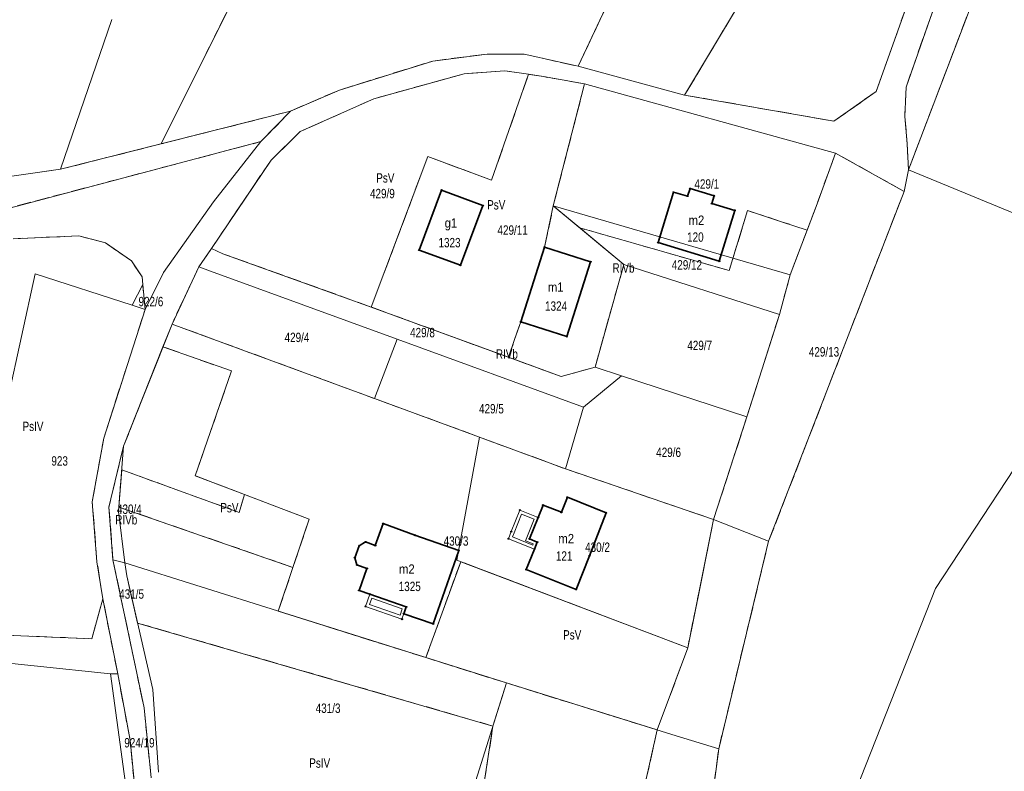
# Model space of a CAD drawing. Header units: metres. Extents: x 7496145 to 7500200, y 5498500 to 5502080.
# Tile 61 of 202: x 7497416 to 7497574, y 5500692 to 5500812. Entities that reach past the tile are written whole.
import ezdxf
from ezdxf.enums import TextEntityAlignment as Align

# ---------------------------------------------------------------- set-up
doc = ezdxf.new("R2010")
doc.units = ezdxf.units.M
doc.header["$MEASUREMENT"] = 0
for name, pattern in [('2.25_0.75', [3, 2.25, -0.75]), ('219-1000', [0]), ('egug-1000', [0])]:
    doc.linetypes.add(name, pattern=pattern)
doc.layers.get('0').update_dxf_attribs({"color": 2, "linetype": 'CONTINUOUS', "lineweight": 5})
for name, color, linetype in [('209-oznaczenie konturu klasyfikacyjnego', 7, 'CONTINUOUS'), ('211-numer działki ewidencyjnej', 7, 'CONTINUOUS'), ('217-kontur klasyfikacyjny', 7, 'CONTINUOUS'), ('218-kontur użytku gruntowego', 7, 'CONTINUOUS'), ('219-działka ewidencyjna', 7, 'CONTINUOUS'), ('312-budynek ewidencyjny', 7, 'CONTINUOUS'), ('312-oznaczenie budynku ewidencyjnego', 7, 'CONTINUOUS'), ('312-oznaczenie budynku ewidencyjnego-Atr117', 7, 'CONTINUOUS'), ('Punkt budynku', 7, 'CONTINUOUS'), ('taras', 7, 'CONTINUOUS')]:
    doc.layers.add(name, color=color, linetype=linetype)
doc.styles.get("Standard").update_dxf_attribs({"font": 'Working1250', "width": 0.75})

# ---------------------------------------------------------------- blocks, each defined once
blk = doc.blocks.new('PUNKTBUD')
at = {"color": 0}
blk.add_circle((0, 0), 0.09, dxfattribs=at)

msp = doc.modelspace()

# ---------------------------------------------------------------- linework, layer by layer
at = {"layer": '217-kontur klasyfikacyjny', "color": 3, "linetype": '2.25_0.75', "lineweight": 18, "flags": 128}
for points in [[(7497505.77, 5500804.82), (7497523.84, 5500843.22)], [(7497572.76, 5500843.19), (7497558.19, 5500801.5)], [(7497439.12, 5500792.42), (7497463.02, 5500840.49)], [(7497558.55, 5500788.26), (7497577.57, 5500838.24)], [(7497553.4, 5500800.78), (7497560.65, 5500821.17)], [(7497532.05, 5500815.71), (7497522.78, 5500800.22)], [(7497482.53, 5500805.67), (7497491.21, 5500806.77)], [(7497491.21, 5500806.77), (7497497.14, 5500806.77)], [(7497497.14, 5500806.77), (7497505.77, 5500804.82)], [(7497467.61, 5500801.03), (7497482.53, 5500805.67)], [(7497487.52, 5500803.64), (7497473.09, 5500799.62)], [(7497494.03, 5500804.12), (7497487.52, 5500803.64)], [(7497491.92, 5500786.61), (7497497.84, 5500803.56)], [(7497497.84, 5500803.56), (7497494.03, 5500804.12)], [(7497500.21, 5500803.18), (7497497.84, 5500803.56)], [(7497506.79, 5500802), (7497500.21, 5500803.18)], [(7497501.79, 5500782.5), (7497506.79, 5500802)], [(7497459.77, 5500797.64), (7497467.61, 5500801.03)], [(7497546.64, 5500796.05), (7497553.4, 5500800.78)], [(7497558.19, 5500801.5), (7497557.98, 5500796.77)], [(7497473.09, 5500799.62), (7497461.34, 5500794.38)], [(7497522.78, 5500800.22), (7497546.64, 5500796.05)], [(7497459.77, 5500797.64), (7497439.12, 5500792.42)], [(7497455.06, 5500792.78), (7497459.77, 5500797.64)], [(7497557.98, 5500796.77), (7497558.37, 5500792.42)], [(7497461.34, 5500794.38), (7497456.67, 5500789.83)], [(7497413.19, 5500781.73), (7497455.06, 5500792.78)], [(7497439.12, 5500792.42), (7497423.04, 5500788.35)], [(7497558.37, 5500792.42), (7497558.55, 5500788.26)], [(7497546.9, 5500790.95), (7497543.97, 5500782.85)], [(7497557.87, 5500784.81), (7497546.9, 5500790.95)], [(7497456.67, 5500789.83), (7497452.31, 5500783.35)], [(7497476.56, 5500776.62), (7497481.75, 5500790.38)], [(7497481.75, 5500790.38), (7497491.92, 5500786.61)], [(7497423.04, 5500788.35), (7497410, 5500786.53)], [(7497536.21, 5500728.84), (7497557.87, 5500784.81)], [(7497452.31, 5500783.35), (7497448.27, 5500777.35)], [(7497500.4, 5500775.9), (7497501.79, 5500782.5)], [(7497506.01, 5500778.98), (7497501.79, 5500782.5)], [(7497532.85, 5500781.77), (7497529.92, 5500772.15)], [(7497538.27, 5500779.97), (7497532.85, 5500781.77)], [(7497543.97, 5500782.85), (7497542.37, 5500778.61)], [(7497542.37, 5500778.61), (7497538.27, 5500779.97)], [(7497529.92, 5500772.15), (7497506.01, 5500778.98)], [(7497506.01, 5500778.98), (7497513.06, 5500773.12)], [(7497539.67, 5500771.49), (7497542.37, 5500778.61)], [(7497425.97, 5500777.7), (7497415.48, 5500777.25)], [(7497430.2, 5500776.61), (7497425.97, 5500777.7)], [(7497448.27, 5500777.35), (7497447.14, 5500775.67)], [(7497434.35, 5500773.71), (7497430.2, 5500776.61)], [(7497447.14, 5500775.67), (7497445.12, 5500772.73)], [(7497448.99, 5500774.84), (7497447.14, 5500775.67)], [(7497472.67, 5500766.32), (7497476.56, 5500776.62)], [(7497507.76, 5500773.56), (7497500.4, 5500775.9)], [(7497436.05, 5500771.17), (7497434.35, 5500773.71)], [(7497472.67, 5500766.32), (7497448.99, 5500774.84)], [(7497503.96, 5500761.59), (7497507.76, 5500773.56)], [(7497445.12, 5500772.73), (7497440.85, 5500763.6)], [(7497513.06, 5500773.12), (7497508.48, 5500756.72)], [(7497436.16, 5500769.94), (7497436.05, 5500771.17)], [(7497537.93, 5500765.12), (7497539.67, 5500771.49)], [(7497436.53, 5500765.93), (7497436.16, 5500769.94)], [(7497429.95, 5500745.36), (7497436.53, 5500765.93)], [(7497494.62, 5500758.28), (7497472.67, 5500766.32)], [(7497532.74, 5500748.73), (7497537.93, 5500765.12)], [(7497440.85, 5500763.6), (7497442.75, 5500762.9)], [(7497442.75, 5500762.9), (7497473.23, 5500751.68)], [(7497495.61, 5500761.11), (7497496.6, 5500763.93)], [(7497496.6, 5500763.93), (7497503.96, 5500761.59)], [(7497494.62, 5500758.28), (7497495.61, 5500761.11)], [(7497439.4, 5500759.94), (7497433.1, 5500744.07)], [(7497450.36, 5500756.1), (7497439.4, 5500759.94)], [(7497503.07, 5500755.19), (7497494.62, 5500758.28)], [(7497508.48, 5500756.72), (7497503.07, 5500755.19)], [(7497444.56, 5500739.34), (7497450.36, 5500756.1)], [(7497473.23, 5500751.68), (7497490.02, 5500745.5)], [(7497527.4, 5500732.33), (7497532.74, 5500748.73)], [(7497428.09, 5500735.17), (7497429.95, 5500745.36)], [(7497490.02, 5500745.5), (7497503.73, 5500740.44)], [(7497433.1, 5500744.07), (7497430.77, 5500734.3)], [(7497432.35, 5500734.33), (7497432.81, 5500740.28)], [(7497432.81, 5500740.28), (7497451.58, 5500733.46)], [(7497452.45, 5500736.34), (7497444.56, 5500739.34)], [(7497503.73, 5500740.44), (7497527.4, 5500732.33)], [(7497451.58, 5500733.46), (7497452.45, 5500736.34)], [(7497462.79, 5500732.4), (7497452.45, 5500736.34)], [(7497428.85, 5500725.58), (7497428.09, 5500735.17)], [(7497430.77, 5500734.3), (7497431.4, 5500725.89)], [(7497460.18, 5500724.66), (7497432.35, 5500734.33)], [(7497460.18, 5500724.66), (7497462.79, 5500732.4)], [(7497527.4, 5500732.33), (7497525.3, 5500721.83)], [(7497528.23, 5500695.67), (7497536.21, 5500728.84)], [(7497429.78, 5500719.66), (7497428.85, 5500725.58)], [(7497431.4, 5500725.89), (7497433.3, 5500725.38)], [(7497431.4, 5500725.89), (7497436.38, 5500702.18)], [(7497433.3, 5500725.38), (7497433.61, 5500723.31)], [(7497486.99, 5500725.58), (7497481.42, 5500710.24)], [(7497523.29, 5500711.79), (7497486.99, 5500725.58)], [(7497433.61, 5500723.31), (7497435.35, 5500715.77)], [(7497457.83, 5500717.66), (7497460.18, 5500724.66)], [(7497525.3, 5500721.83), (7497523.29, 5500711.79)], [(7497428.01, 5500713.26), (7497429.78, 5500719.66)], [(7497432.16, 5500707.65), (7497429.78, 5500719.66)], [(7497476, 5500711.94), (7497457.83, 5500717.66)], [(7497435.35, 5500715.77), (7497492.15, 5500699.29)], [(7497406.58, 5500714.15), (7497428.01, 5500713.26)], [(7497481.42, 5500710.24), (7497476, 5500711.94)], [(7497523.29, 5500711.79), (7497518.4, 5500698.67)], [(7497494.31, 5500706.18), (7497481.42, 5500710.24)], [(7497434.13, 5500697.04), (7497432.16, 5500707.65)], [(7497492.15, 5500699.29), (7497494.31, 5500706.18)], [(7497494.31, 5500706.18), (7497518.4, 5500698.67)], [(7497436.38, 5500702.18), (7497437.5, 5500690.99)], [(7497486.59, 5500663.27), (7497492.15, 5500699.29)], [(7497518.4, 5500698.67), (7497514.36, 5500680.55)], [(7497435.42, 5500684.08), (7497434.13, 5500697.04)], [(7497519.64, 5500630.41), (7497528.23, 5500695.67)]]:
    msp.add_lwpolyline(points, dxfattribs=at)
at = {"layer": '218-kontur użytku gruntowego', "color": 3, "linetype": 'egug-1000', "lineweight": 18, "flags": 128}
for points in [[(7497505.77, 5500804.82), (7497523.84, 5500843.22)], [(7497572.76, 5500843.19), (7497558.19, 5500801.5)], [(7497439.12, 5500792.42), (7497463.02, 5500840.49)], [(7497558.55, 5500788.26), (7497577.57, 5500838.24)], [(7497553.4, 5500800.78), (7497560.65, 5500821.17)], [(7497522.78, 5500800.22), (7497532.05, 5500815.71)], [(7497482.53, 5500805.67), (7497491.21, 5500806.77)], [(7497491.21, 5500806.77), (7497497.14, 5500806.77)], [(7497497.14, 5500806.77), (7497505.77, 5500804.82)], [(7497467.61, 5500801.03), (7497482.53, 5500805.67)], [(7497487.52, 5500803.64), (7497473.09, 5500799.62)], [(7497494.03, 5500804.12), (7497487.52, 5500803.64)], [(7497497.84, 5500803.56), (7497491.92, 5500786.61)], [(7497497.84, 5500803.56), (7497494.03, 5500804.12)], [(7497500.21, 5500803.18), (7497497.84, 5500803.56)], [(7497505.77, 5500804.82), (7497522.78, 5500800.22)], [(7497506.79, 5500802), (7497500.21, 5500803.18)], [(7497506.79, 5500802), (7497501.79, 5500782.5)], [(7497546.9, 5500790.95), (7497506.79, 5500802)], [(7497459.77, 5500797.64), (7497467.61, 5500801.03)], [(7497546.64, 5500796.05), (7497553.4, 5500800.78)], [(7497558.19, 5500801.5), (7497557.98, 5500796.77)], [(7497473.09, 5500799.62), (7497461.34, 5500794.38)], [(7497522.78, 5500800.22), (7497546.64, 5500796.05)], [(7497459.77, 5500797.64), (7497439.12, 5500792.42)], [(7497455.06, 5500792.78), (7497459.77, 5500797.64)], [(7497557.98, 5500796.77), (7497558.37, 5500792.42)], [(7497461.34, 5500794.38), (7497456.67, 5500789.83)], [(7497413.19, 5500781.73), (7497455.06, 5500792.78)], [(7497423.04, 5500788.35), (7497439.12, 5500792.42)], [(7497558.37, 5500792.42), (7497558.55, 5500788.26)], [(7497543.97, 5500782.85), (7497546.9, 5500790.95)], [(7497557.87, 5500784.81), (7497546.9, 5500790.95)], [(7497456.67, 5500789.83), (7497452.31, 5500783.35)], [(7497481.75, 5500790.38), (7497476.56, 5500776.62)], [(7497491.92, 5500786.61), (7497481.75, 5500790.38)], [(7497562.91, 5500721.29), (7497608.26, 5500790.38)], [(7497410, 5500786.53), (7497423.04, 5500788.35)], [(7497558.55, 5500788.26), (7497557.87, 5500784.81)], [(7497557.87, 5500784.81), (7497536.21, 5500728.84)], [(7497452.31, 5500783.35), (7497448.27, 5500777.35)], [(7497501.79, 5500782.5), (7497500.4, 5500775.9)], [(7497501.79, 5500782.5), (7497506.01, 5500778.98)], [(7497529.92, 5500772.15), (7497532.85, 5500781.77)], [(7497532.85, 5500781.77), (7497538.27, 5500779.97)], [(7497542.37, 5500778.61), (7497543.97, 5500782.85)], [(7497538.27, 5500779.97), (7497542.37, 5500778.61)], [(7497506.01, 5500778.98), (7497529.92, 5500772.15)], [(7497513.06, 5500773.12), (7497506.01, 5500778.98)], [(7497542.37, 5500778.61), (7497539.67, 5500771.49)], [(7497425.97, 5500777.7), (7497415.48, 5500777.25)], [(7497430.2, 5500776.61), (7497425.97, 5500777.7)], [(7497448.27, 5500777.35), (7497447.14, 5500775.67)], [(7497434.35, 5500773.71), (7497430.2, 5500776.61)], [(7497447.14, 5500775.67), (7497445.12, 5500772.73)], [(7497448.99, 5500774.84), (7497447.14, 5500775.67)], [(7497476.56, 5500776.62), (7497472.67, 5500766.32)], [(7497500.4, 5500775.9), (7497507.76, 5500773.56)], [(7497436.05, 5500771.17), (7497434.35, 5500773.71)], [(7497472.67, 5500766.32), (7497448.99, 5500774.84)], [(7497507.76, 5500773.56), (7497503.96, 5500761.59)], [(7497445.12, 5500772.73), (7497440.85, 5500763.6)], [(7497508.48, 5500756.72), (7497513.06, 5500773.12)], [(7497436.16, 5500769.94), (7497436.05, 5500771.17)], [(7497539.67, 5500771.49), (7497537.93, 5500765.12)], [(7497436.53, 5500765.93), (7497436.16, 5500769.94)], [(7497429.95, 5500745.36), (7497436.53, 5500765.93)], [(7497472.67, 5500766.32), (7497494.62, 5500758.28)], [(7497537.93, 5500765.12), (7497532.74, 5500748.73)], [(7497440.85, 5500763.6), (7497439.4, 5500759.94)], [(7497442.75, 5500762.9), (7497440.85, 5500763.6)], [(7497473.23, 5500751.68), (7497442.75, 5500762.9)], [(7497496.6, 5500763.93), (7497495.61, 5500761.11)], [(7497503.96, 5500761.59), (7497496.6, 5500763.93)], [(7497495.61, 5500761.11), (7497494.62, 5500758.28)], [(7497439.4, 5500759.94), (7497433.1, 5500744.07)], [(7497439.4, 5500759.94), (7497450.36, 5500756.1)], [(7497494.62, 5500758.28), (7497503.07, 5500755.19)], [(7497503.07, 5500755.19), (7497508.48, 5500756.72)], [(7497450.36, 5500756.1), (7497444.56, 5500739.34)], [(7497490.02, 5500745.5), (7497473.23, 5500751.68)], [(7497532.74, 5500748.73), (7497527.4, 5500732.33)], [(7497428.09, 5500735.17), (7497429.95, 5500745.36)], [(7497503.73, 5500740.44), (7497490.02, 5500745.5)], [(7497433.1, 5500744.07), (7497430.77, 5500734.3)], [(7497432.35, 5500734.33), (7497432.81, 5500740.28)], [(7497432.81, 5500740.28), (7497451.58, 5500733.46)], [(7497444.56, 5500739.34), (7497452.45, 5500736.34)], [(7497527.4, 5500732.33), (7497503.73, 5500740.44)], [(7497451.58, 5500733.46), (7497452.45, 5500736.34)], [(7497452.45, 5500736.34), (7497462.79, 5500732.4)], [(7497428.85, 5500725.58), (7497428.09, 5500735.17)], [(7497430.77, 5500734.3), (7497431.4, 5500725.89)], [(7497460.18, 5500724.66), (7497432.35, 5500734.33)], [(7497462.79, 5500732.4), (7497460.18, 5500724.66)], [(7497527.4, 5500732.33), (7497525.3, 5500721.83)], [(7497536.21, 5500728.84), (7497528.23, 5500695.67)], [(7497429.78, 5500719.66), (7497428.85, 5500725.58)], [(7497431.4, 5500725.89), (7497433.3, 5500725.38)], [(7497431.4, 5500725.89), (7497436.38, 5500702.18)], [(7497433.3, 5500725.38), (7497433.61, 5500723.31)], [(7497486.99, 5500725.58), (7497481.42, 5500710.24)], [(7497523.29, 5500711.79), (7497486.99, 5500725.58)], [(7497433.61, 5500723.31), (7497435.35, 5500715.77)], [(7497460.18, 5500724.66), (7497457.83, 5500717.66)], [(7497525.3, 5500721.83), (7497523.29, 5500711.79)], [(7497539.83, 5500662.81), (7497562.91, 5500721.29)], [(7497428.01, 5500713.26), (7497429.78, 5500719.66)], [(7497432.16, 5500707.65), (7497429.78, 5500719.66)], [(7497457.83, 5500717.66), (7497476, 5500711.94)], [(7497435.35, 5500715.77), (7497492.15, 5500699.29)], [(7497406.58, 5500714.15), (7497428.01, 5500713.26)], [(7497476, 5500711.94), (7497481.42, 5500710.24)], [(7497518.4, 5500698.67), (7497523.29, 5500711.79)], [(7497481.42, 5500710.24), (7497494.31, 5500706.18)], [(7497434.13, 5500697.04), (7497432.16, 5500707.65)], [(7497494.31, 5500706.18), (7497492.15, 5500699.29)], [(7497518.4, 5500698.67), (7497494.31, 5500706.18)], [(7497436.38, 5500702.18), (7497437.5, 5500690.99)], [(7497492.15, 5500699.29), (7497486.59, 5500663.27)], [(7497514.36, 5500680.55), (7497518.4, 5500698.67)], [(7497435.42, 5500684.08), (7497434.13, 5500697.04)], [(7497528.23, 5500695.67), (7497519.64, 5500630.41)]]:
    msp.add_lwpolyline(points, dxfattribs=at)
at = {"layer": '219-działka ewidencyjna', "color": 3, "linetype": '219-1000', "lineweight": 18, "flags": 128}
for points in [[(7497505.77, 5500804.82), (7497531.04, 5500858.52)], [(7497558.19, 5500801.5), (7497572.76, 5500843.19)], [(7497558.19, 5500801.5), (7497572.76, 5500843.19)], [(7497558.55, 5500788.26), (7497577.57, 5500838.24)], [(7497553.4, 5500800.78), (7497560.65, 5500821.17)], [(7497423.04, 5500788.35), (7497431.2, 5500812.29)], [(7497482.53, 5500805.67), (7497491.21, 5500806.77)], [(7497491.21, 5500806.77), (7497497.14, 5500806.77)], [(7497505.77, 5500804.82), (7497497.14, 5500806.77)], [(7497467.61, 5500801.03), (7497482.53, 5500805.67)], [(7497473.09, 5500799.62), (7497487.52, 5500803.64)], [(7497473.09, 5500799.62), (7497487.52, 5500803.64)], [(7497487.52, 5500803.64), (7497494.03, 5500804.12)], [(7497487.52, 5500803.64), (7497494.03, 5500804.12)], [(7497491.92, 5500786.61), (7497497.84, 5500803.56)], [(7497494.03, 5500804.12), (7497497.84, 5500803.56)], [(7497494.03, 5500804.12), (7497497.84, 5500803.56)], [(7497497.84, 5500803.56), (7497500.21, 5500803.18)], [(7497497.84, 5500803.56), (7497500.21, 5500803.18)], [(7497505.77, 5500804.82), (7497522.78, 5500800.22)], [(7497500.21, 5500803.18), (7497506.79, 5500802)], [(7497500.21, 5500803.18), (7497506.79, 5500802)], [(7497501.79, 5500782.5), (7497506.79, 5500802)], [(7497506.79, 5500802), (7497546.9, 5500790.95)], [(7497506.79, 5500802), (7497546.9, 5500790.95)], [(7497459.77, 5500797.64), (7497467.61, 5500801.03)], [(7497546.64, 5500796.05), (7497553.4, 5500800.78)], [(7497557.98, 5500796.77), (7497558.19, 5500801.5)], [(7497557.98, 5500796.77), (7497558.19, 5500801.5)], [(7497461.34, 5500794.38), (7497473.09, 5500799.62)], [(7497461.34, 5500794.38), (7497473.09, 5500799.62)], [(7497522.78, 5500800.22), (7497546.64, 5500796.05)], [(7497423.04, 5500788.35), (7497459.77, 5500797.64)], [(7497455.06, 5500792.78), (7497459.77, 5500797.64)], [(7497455.06, 5500792.78), (7497459.77, 5500797.64)], [(7497557.98, 5500796.77), (7497558.37, 5500792.42)], [(7497557.98, 5500796.77), (7497558.37, 5500792.42)], [(7497456.67, 5500789.83), (7497461.34, 5500794.38)], [(7497456.67, 5500789.83), (7497461.34, 5500794.38)], [(7497413.19, 5500781.73), (7497455.06, 5500792.78)], [(7497447.46, 5500783.12), (7497455.06, 5500792.78)], [(7497558.37, 5500792.42), (7497558.55, 5500788.26)], [(7497558.37, 5500792.42), (7497558.55, 5500788.26)], [(7497543.97, 5500782.85), (7497546.9, 5500790.95)], [(7497557.87, 5500784.81), (7497546.9, 5500790.95)], [(7497557.87, 5500784.81), (7497546.9, 5500790.95)], [(7497447.14, 5500775.67), (7497456.67, 5500789.83)], [(7497447.14, 5500775.67), (7497456.67, 5500789.83)], [(7497472.67, 5500766.32), (7497481.75, 5500790.38)], [(7497481.75, 5500790.38), (7497491.92, 5500786.61)], [(7497410, 5500786.53), (7497423.04, 5500788.35)], [(7497557.87, 5500784.81), (7497558.55, 5500788.26)], [(7497558.55, 5500788.26), (7497579.12, 5500779.81)], [(7497558.55, 5500788.26), (7497579.12, 5500779.81)], [(7497557.87, 5500784.81), (7497536.21, 5500728.84)], [(7497557.87, 5500784.81), (7497536.21, 5500728.84)], [(7497439.5, 5500771.82), (7497447.46, 5500783.12)], [(7497501.79, 5500782.5), (7497539.67, 5500771.49)], [(7497501.79, 5500782.5), (7497513.06, 5500773.12)], [(7497539.67, 5500771.49), (7497543.97, 5500782.85)], [(7497415.48, 5500777.25), (7497425.97, 5500777.7)], [(7497430.2, 5500776.61), (7497425.97, 5500777.7)], [(7497430.2, 5500776.61), (7497434.35, 5500773.71)], [(7497445.12, 5500772.73), (7497447.14, 5500775.67)], [(7497445.12, 5500772.73), (7497447.14, 5500775.67)], [(7497447.14, 5500775.67), (7497448.99, 5500774.84)], [(7497434.35, 5500773.71), (7497436.05, 5500771.17)], [(7497448.99, 5500774.84), (7497472.67, 5500766.32)], [(7497440.85, 5500763.6), (7497445.12, 5500772.73)], [(7497440.85, 5500763.6), (7497445.12, 5500772.73)], [(7497445.12, 5500772.73), (7497447.01, 5500772.04)], [(7497447.01, 5500772.04), (7497476.83, 5500761.16)], [(7497508.48, 5500756.72), (7497513.06, 5500773.12)], [(7497513.06, 5500773.12), (7497537.93, 5500765.12)], [(7497414.58, 5500751.6), (7497418.96, 5500771.63)], [(7497418.96, 5500771.63), (7497434.45, 5500766.6)], [(7497436.05, 5500771.17), (7497436.16, 5500769.94)], [(7497436.53, 5500765.93), (7497439.5, 5500771.82)], [(7497537.93, 5500765.12), (7497539.67, 5500771.49)], [(7497434.45, 5500766.6), (7497436.16, 5500769.94)], [(7497436.16, 5500769.94), (7497436.53, 5500765.93)], [(7497429.95, 5500745.36), (7497436.53, 5500765.93)], [(7497429.95, 5500745.36), (7497436.53, 5500765.93)], [(7497434.45, 5500766.6), (7497436.53, 5500765.93)], [(7497503.07, 5500755.19), (7497472.67, 5500766.32)], [(7497532.74, 5500748.73), (7497537.93, 5500765.12)], [(7497440.85, 5500763.6), (7497433.1, 5500744.07)], [(7497440.85, 5500763.6), (7497433.1, 5500744.07)], [(7497440.85, 5500763.6), (7497442.75, 5500762.9)], [(7497442.75, 5500762.9), (7497473.23, 5500751.68)], [(7497473.23, 5500751.68), (7497476.83, 5500761.16)], [(7497476.83, 5500761.16), (7497506.61, 5500750.28)], [(7497503.07, 5500755.19), (7497508.48, 5500756.72)], [(7497512.67, 5500755.32), (7497508.48, 5500756.72)], [(7497506.61, 5500750.28), (7497512.67, 5500755.32)], [(7497512.67, 5500755.32), (7497532.74, 5500748.73)], [(7497473.23, 5500751.68), (7497490.02, 5500745.5)], [(7497503.73, 5500740.44), (7497506.61, 5500750.28)], [(7497527.4, 5500732.33), (7497532.74, 5500748.73)], [(7497428.09, 5500735.17), (7497429.95, 5500745.36)], [(7497428.09, 5500735.17), (7497429.95, 5500745.36)], [(7497486.35, 5500725.82), (7497490.02, 5500745.5)], [(7497503.73, 5500740.44), (7497490.02, 5500745.5)], [(7497430.77, 5500734.3), (7497433.1, 5500744.07)], [(7497430.77, 5500734.3), (7497433.1, 5500744.07)], [(7497432.3, 5500733.63), (7497433.1, 5500744.07)], [(7497503.73, 5500740.44), (7497527.4, 5500732.33)], [(7497428.09, 5500735.17), (7497428.85, 5500725.58)], [(7497428.09, 5500735.17), (7497428.85, 5500725.58)], [(7497430.77, 5500734.3), (7497431.4, 5500725.89)], [(7497430.77, 5500734.3), (7497431.4, 5500725.89)], [(7497432.3, 5500733.63), (7497433.3, 5500725.38)], [(7497523.29, 5500711.79), (7497527.4, 5500732.33)], [(7497527.4, 5500732.33), (7497536.21, 5500728.84)], [(7497528.23, 5500695.67), (7497536.21, 5500728.84)], [(7497528.23, 5500695.67), (7497536.21, 5500728.84)], [(7497428.85, 5500725.58), (7497429.78, 5500719.66)], [(7497428.85, 5500725.58), (7497429.78, 5500719.66)], [(7497431.4, 5500725.89), (7497436.38, 5500702.18)], [(7497431.4, 5500725.89), (7497433.3, 5500725.38)], [(7497431.4, 5500725.89), (7497436.38, 5500702.18)], [(7497433.3, 5500725.38), (7497433.61, 5500723.31)], [(7497433.3, 5500725.38), (7497494.31, 5500706.18)], [(7497523.29, 5500711.79), (7497486.35, 5500725.82)], [(7497433.61, 5500723.31), (7497437.79, 5500705.15)], [(7497428.01, 5500713.26), (7497429.78, 5500719.66)], [(7497429.78, 5500719.66), (7497432.16, 5500707.65)], [(7497429.78, 5500719.66), (7497432.16, 5500707.65)], [(7497406.58, 5500714.15), (7497428.01, 5500713.26)], [(7497406.53, 5500710.18), (7497431.02, 5500707.66)], [(7497431.02, 5500707.66), (7497434.23, 5500684.22)], [(7497431.02, 5500707.66), (7497432.16, 5500707.65)], [(7497432.16, 5500707.65), (7497434.13, 5500697.04)], [(7497432.16, 5500707.65), (7497434.13, 5500697.04)], [(7497486.23, 5500680.39), (7497494.31, 5500706.18)], [(7497520.72, 5500697.95), (7497494.31, 5500706.18)], [(7497437.79, 5500705.15), (7497438.66, 5500691.9)], [(7497437.5, 5500690.99), (7497436.38, 5500702.18)], [(7497437.5, 5500690.99), (7497436.38, 5500702.18)], [(7497435.42, 5500684.08), (7497434.13, 5500697.04)], [(7497435.42, 5500684.08), (7497434.13, 5500697.04)], [(7497520.72, 5500697.95), (7497528.23, 5500695.67)], [(7497519.64, 5500630.41), (7497528.23, 5500695.67)], [(7497519.64, 5500630.41), (7497528.23, 5500695.67)]]:
    msp.add_lwpolyline(points, dxfattribs=at)
at = {"layer": '312-budynek ewidencyjny', "color": 7, "linetype": 'Continuous', "lineweight": 35, "flags": 128}
for points in [[(7497480.34, 5500775.44), (7497483.94, 5500785.01)], [(7497483.94, 5500785.01), (7497490.52, 5500782.54)], [(7497518.54, 5500776.62), (7497520.99, 5500784.68)], [(7497520.99, 5500784.68), (7497523.25, 5500784.07)], [(7497523.25, 5500784.07), (7497523.67, 5500785.26)], [(7497523.67, 5500785.26), (7497527.5, 5500784.1)], [(7497527.5, 5500784.1), (7497527.13, 5500782.86)], [(7497490.52, 5500782.54), (7497486.94, 5500773.02)], [(7497527.13, 5500782.86), (7497530.8, 5500781.78)], [(7497530.8, 5500781.78), (7497528.33, 5500773.64)], [(7497486.94, 5500773.02), (7497480.34, 5500775.44)], [(7497496.6, 5500763.93), (7497500.4, 5500775.9)], [(7497500.4, 5500775.9), (7497507.76, 5500773.56)], [(7497528.33, 5500773.64), (7497518.54, 5500776.62)], [(7497507.76, 5500773.56), (7497503.96, 5500761.59)], [(7497503.96, 5500761.59), (7497496.6, 5500763.93)], [(7497503.08, 5500733.48), (7497504.04, 5500735.89)], [(7497504.04, 5500735.89), (7497510.25, 5500733.41)], [(7497499.37, 5500732.67), (7497500.15, 5500734.64)], [(7497500.15, 5500734.64), (7497503.08, 5500733.48)], [(7497497.99, 5500729.22), (7497499.37, 5500732.67)], [(7497510.25, 5500733.41), (7497507.59, 5500726.54)], [(7497473.34, 5500728.17), (7497474.6, 5500731.67)], [(7497474.6, 5500731.67), (7497479.67, 5500729.83)], [(7497479.67, 5500729.83), (7497486.7, 5500727.37)], [(7497470.06, 5500726.22), (7497470.76, 5500728.12)], [(7497470.76, 5500728.12), (7497471.79, 5500728.74)], [(7497471.79, 5500728.74), (7497473.34, 5500728.17)], [(7497499.24, 5500728.72), (7497497.99, 5500729.22)], [(7497498.79, 5500727.6), (7497499.24, 5500728.72)], [(7497486.7, 5500727.37), (7497482.58, 5500715.62)], [(7497497.47, 5500724.32), (7497498.79, 5500727.6)], [(7497507.59, 5500726.54), (7497505.45, 5500721.15)], [(7497470.38, 5500725.08), (7497470.06, 5500726.22)], [(7497472.01, 5500724.49), (7497470.38, 5500725.08)], [(7497470.74, 5500720.99), (7497472.01, 5500724.49)], [(7497505.45, 5500721.15), (7497497.47, 5500724.32)], [(7497472.46, 5500720.39), (7497470.74, 5500720.99)], [(7497478.29, 5500718.35), (7497472.46, 5500720.39)], [(7497477.91, 5500717.26), (7497478.29, 5500718.35)], [(7497482.58, 5500715.62), (7497477.91, 5500717.26)]]:
    msp.add_lwpolyline(points, dxfattribs=at)
at = {"layer": 'taras', "color": 0, "lineweight": 18}
for p, q in [((7497495.07, 5500730.39), (7497496.45, 5500733.84)), ((7497495.53, 5500730.2), (7497496.73, 5500733.19)), ((7497496.45, 5500733.84), (7497499.37, 5500732.67)), ((7497496.73, 5500733.19), (7497498.72, 5500732.39)), ((7497499.37, 5500732.67), (7497497.99, 5500729.22)), ((7497498.72, 5500732.39), (7497497.34, 5500728.94)), ((7497494.62, 5500729.26), (7497495.07, 5500730.39)), ((7497495.27, 5500729.54), (7497495.53, 5500730.2)), ((7497498.51, 5500728.25), (7497495.27, 5500729.54)), ((7497498.79, 5500727.6), (7497494.62, 5500729.26)), ((7497497.34, 5500728.94), (7497498.59, 5500728.44)), ((7497497.99, 5500729.22), (7497499.24, 5500728.72)), ((7497498.59, 5500728.44), (7497498.51, 5500728.25)), ((7497499.24, 5500728.72), (7497498.79, 5500727.6)), ((7497471.77, 5500718.43), (7497472.46, 5500720.39)), ((7497472.46, 5500720.39), (7497478.29, 5500718.35)), ((7497472.41, 5500718.74), (7497472.77, 5500719.75)), ((7497477.29, 5500717.03), (7497472.41, 5500718.74)), ((7497472.77, 5500719.75), (7497477.65, 5500718.04)), ((7497477.6, 5500716.39), (7497471.77, 5500718.43)), ((7497477.65, 5500718.04), (7497477.29, 5500717.03)), ((7497478.29, 5500718.35), (7497477.6, 5500716.39))]:
    msp.add_line(p, q, dxfattribs=at)

# ---------------------------------------------------------------- block references
at = {"layer": 'Punkt budynku', "color": 5, "linetype": 'Continuous', "lineweight": 13}
for p in [(7497483.94, 5500785.01), (7497520.99, 5500784.68), (7497523.67, 5500785.26), (7497523.25, 5500784.07), (7497527.5, 5500784.1), (7497490.52, 5500782.54), (7497527.13, 5500782.86), (7497530.8, 5500781.78), (7497518.54, 5500776.62), (7497480.34, 5500775.44), (7497500.4, 5500775.9), (7497507.76, 5500773.56), (7497528.33, 5500773.64), (7497486.94, 5500773.02), (7497496.6, 5500763.93), (7497503.96, 5500761.59), (7497504.04, 5500735.89), (7497500.15, 5500734.64), (7497496.45, 5500733.84), (7497499.37, 5500732.67), (7497503.08, 5500733.48), (7497510.25, 5500733.41), (7497474.6, 5500731.67), (7497479.67, 5500729.83), (7497495.07, 5500730.39), (7497470.76, 5500728.12), (7497471.79, 5500728.74), (7497473.34, 5500728.17), (7497494.62, 5500729.26), (7497497.99, 5500729.22), (7497499.24, 5500728.72), (7497486.7, 5500727.37), (7497498.79, 5500727.6), (7497507.59, 5500726.54), (7497470.06, 5500726.22), (7497470.38, 5500725.08), (7497472.01, 5500724.49), (7497497.47, 5500724.32), (7497470.74, 5500720.99), (7497472.46, 5500720.39), (7497505.45, 5500721.15), (7497471.77, 5500718.43), (7497477.91, 5500717.26), (7497478.29, 5500718.35), (7497477.6, 5500716.39), (7497482.58, 5500715.62)]:
    msp.add_blockref('PUNKTBUD', p, dxfattribs=at)

# ---------------------------------------------------------------- texts
at = {"layer": '209-oznaczenie konturu klasyfikacyjnego', "color": 3, "linetype": 'Continuous', "lineweight": 18, "width": 0.79}
for s, p in [('PsV', (7497473.49, 5500786.22)), ('PsV', (7497491.22, 5500781.92)), ('RIVb', (7497511.25, 5500771.82)), ('RIVb', (7497492.61, 5500758.05)), ('PsIV', (7497416.95, 5500746.48)), ('PsV', (7497448.57, 5500733.47)), ('RIVb', (7497431.77, 5500731.54)), ('PsV', (7497503.36, 5500713.13)), ('PsIV', (7497462.78, 5500692.62))]:
    msp.add_text(s, height=1.5, dxfattribs=at).set_placement(p)
at = {"layer": '211-numer działki ewidencyjnej', "color": 3, "linetype": 'Continuous', "lineweight": 18, "width": 0.79}
for s, p in [('429/1', (7497524.35, 5500786.75)), ('429/9', (7497472.49, 5500785.22)), ('429/11', (7497492.87, 5500779.38)), ('429/12', (7497520.73, 5500773.81)), ('922/6', (7497435.49, 5500767.94)), ('429/8', (7497478.9, 5500762.98)), ('429/4', (7497458.84, 5500762.21)), ('429/7', (7497523.21, 5500760.93)), ('429/13', (7497542.64, 5500759.9)), ('429/5', (7497489.92, 5500750.8)), ('429/6', (7497518.24, 5500743.83)), ('923', (7497421.56, 5500742.45)), ('430/4', (7497432.04, 5500734.73)), ('430/3', (7497484.26, 5500729.64)), ('430/2', (7497506.88, 5500728.65)), ('431/5', (7497432.4, 5500721.16)), ('431/3', (7497463.81, 5500702.89))]:
    msp.add_text(s, height=1.5, dxfattribs=at).set_placement(p, align=Align.TOP_LEFT)
msp.add_text('924/19', height=1.5, dxfattribs=at).set_placement((7497433.22, 5500695.87))
at = {"layer": '312-oznaczenie budynku ewidencyjnego', "color": 7, "linetype": 'Continuous', "lineweight": 18, "width": 0.79}
for s, p in [('120', (7497523.18, 5500778.26)), ('1323', (7497483.44, 5500777.37)), ('1324', (7497500.47, 5500767.22)), ('121', (7497502.21, 5500727.25)), ('1325', (7497477.08, 5500722.38))]:
    msp.add_text(s, height=1.5, dxfattribs=at).set_placement(p, align=Align.TOP_LEFT)
at = {"layer": '312-oznaczenie budynku ewidencyjnego-Atr117', "color": 7, "width": 0.9}
for s, p in [('g1', (7497485.43, 5500779.02)), ('m2', (7497524.67, 5500779.45)), ('m1', (7497502.18, 5500768.75)), ('m2', (7497503.86, 5500728.52)), ('m2', (7497478.38, 5500723.65))]:
    msp.add_text(s, height=1.5, dxfattribs=at).set_placement(p, align=Align.CENTER)

doc.saveas('drawing.dxf')
